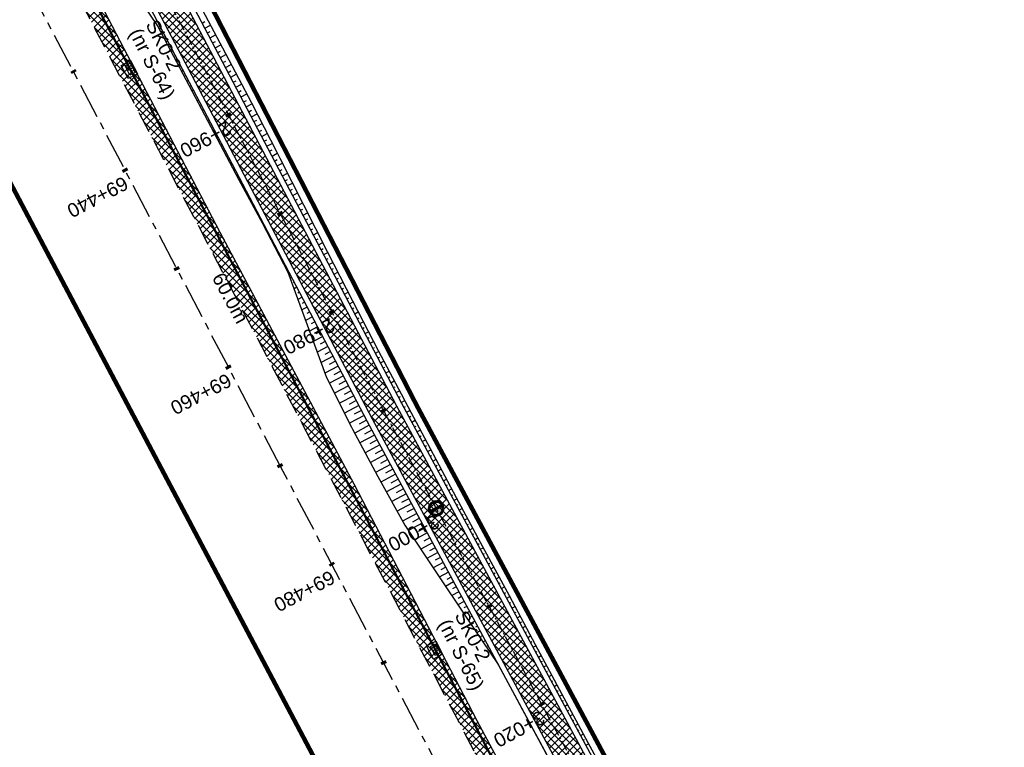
# Model space of a CAD drawing. Header units: metres. Extents: x 7529682 to 7533711, y 5721186 to 5727842.
# Tile 31 of 110: x 7531077 to 7531166, y 5725128 to 5725193. Entities that reach past the tile are written whole.
import ezdxf

# ---------------------------------------------------------------- set-up
doc = ezdxf.new("R2010")
doc.units = ezdxf.units.M
for name, pattern in [('817-dzialki-09-05-04$0$HIDDEN', [0.375, 0.25, -0.125]), ('CENTER', [50.8, 31.75, -6.35, 6.35, -6.35]), ('HIDDEN', [9.525, 6.35, -3.175])]:
    doc.linetypes.add(name, pattern=pattern)
for name, color, linetype in [('C-DROGI-SYTUACJA-ETYKIETY', 7, 'Continuous'), ('D-hatch-pobocza', 131, 'Continuous'), ('D-pobocza', 7, 'Continuous'), ('D-skarpa', 7, 'Continuous'), ('D-skarpa-kreskowanie', 7, 'Continuous')]:
    doc.layers.add(name, color=color, linetype=linetype)
doc.layers.add('D-hatch-ciag-pieszo-rowerowy', color=7, linetype='Continuous', lineweight=13, true_color=0xff9f80)
doc.layers.add('D-LR-etap-III', color=7, linetype='817-dzialki-09-05-04$0$HIDDEN', lineweight=50, true_color=0xff1aff)
for name, color, linetype, lineweight in [('D-krawędzie', 7, 'Continuous', 30), ('D-obrzeża', 7, 'Continuous', 30), ('D-oś', 10, 'CENTER', 30), ('Sieci-T-kanal technologiczny', 4, 'kt kanał technologiczny', 30)]:
    doc.layers.add(name, color=color, linetype=linetype, lineweight=lineweight)
for name, color, linetype, true_color in [('D-opis-KT-dlugosci', 7, 'Continuous', 0xff8000), ('D-opis-KT-studnie', 7, 'Continuous', 0xff8000), ('poprzeczki', 7, 'Continuous', 0x0000c7)]:
    doc.layers.add(name, color=color, linetype=linetype, true_color=true_color)
doc.styles.add('ARIAL', font='arial.ttf', dxfattribs={"height": 1})
doc.styles.get("Standard").update_dxf_attribs({"font": 'arial.ttf'})
doc.linetypes.add('kt kanał technologiczny', pattern='A,1,-0.8,["kt",Standard,S=0.5,R=0,X=-0.7,Y=-0.15],-0.3', length=2.1)
pattern_1 = [(45, (0, 0), (-0.33675960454, 0.33675960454), []), (135, (0, 0), (-0.33675960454, -0.33675960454), [])]

# ---------------------------------------------------------------- blocks, each defined once
blk = doc.blocks.new('AeccTickLine')
at = {"color": 0, "linetype": 'ByBlock', "lineweight": -2}
blk.add_line((0, 1), (0, -1), dxfattribs=at)
blk = doc.blocks.new('kilometraz')
at = {"linetype": 'ByBlock', "lineweight": -2}
blk.add_hatch(color=0, dxfattribs=at).paths.add_polyline_path([(0, -0.28125, 0.41421356), (0.28125, 0, 0.41421356), (0, 0.28125)])
at = {"color": 0, "linetype": 'ByBlock', "lineweight": -2}
blk.add_line((0, 0.28125), (0, -0.28125), dxfattribs=at)
blk.add_circle((0, 0), 0.28125, dxfattribs=at)
blk = doc.blocks.new('SKR2')
at = {"layer": 'Sieci-T-kanal technologiczny', "color": 2, "lineweight": 25}
for points in [[(0.028, -0.188), (0.958, -1.153), (0.282, -1.805), (-0.648, -0.84)], [(-0.038, -0.537), (0.607, -1.206), (0.233, -1.567), (-0.412, -0.898)]]:
    blk.add_lwpolyline(points, close=True, dxfattribs=at)
blk.add_lwpolyline([(-0.09, -1.232), (0.285, -0.872)], dxfattribs=at)

msp = doc.modelspace()

# ---------------------------------------------------------------- hatches: boundary and pattern name
at = {"layer": 'D-hatch-ciag-pieszo-rowerowy'}
h = msp.add_hatch(dxfattribs=at)
h.set_pattern_fill('ANSI37', color=256, scale=0.15, style=0)
h.set_pattern_definition(pattern_1)
h.paths.add_polyline_path([(7531088.49, 5725201.74), (7531081.737, 5725214.576), (7531080.59, 5725214.071), (7531087.383, 5725201.158), (7531110.122, 5725157.821), (7531118.165, 5725142.897), (7531119.253, 5725143.512), (7531111.229, 5725158.402)])
h.paths.add_polyline_path([(7531087.383, 5725201.158), (7531080.59, 5725214.071), (7531079.443, 5725213.566), (7531086.277, 5725200.577), (7531109.015, 5725157.24), (7531117.077, 5725142.282), (7531118.165, 5725142.897), (7531110.122, 5725157.821)])
h = msp.add_hatch(dxfattribs=at)
h.set_pattern_fill('ANSI37', color=256, scale=0.15, style=0)
h.set_pattern_definition(pattern_1)
h.paths.add_polyline_path([(7531118.165, 5725142.897), (7531117.077, 5725142.282), (7531130.341, 5725117.67, -0.009012), (7531135.299, 5725108.06), (7531145.036, 5725088.322, 0.075286), (7531150.171, 5725080.951), (7531151.457, 5725079.596), (7531152.272, 5725080.553), (7531151.217, 5725081.666, -0.075252), (7531146.083, 5725089.033), (7531136.397, 5725108.66, 0.008978), (7531131.457, 5725118.234)])
h.paths.add_polyline_path([(7531119.253, 5725143.512), (7531118.165, 5725142.897), (7531131.457, 5725118.234, -0.008978), (7531136.397, 5725108.66), (7531146.083, 5725089.033, 0.075252), (7531151.217, 5725081.666), (7531152.272, 5725080.553), (7531153.087, 5725081.511), (7531152.262, 5725082.381, -0.075217), (7531147.129, 5725089.744), (7531137.495, 5725109.262, 0.008945), (7531132.573, 5725118.799)])
at = {"layer": 'D-hatch-pobocza'}
h = msp.add_hatch(dxfattribs=at)
h.set_pattern_fill('ANSI37', color=256, scale=0.15, style=0)
h.set_pattern_definition(pattern_1)
h.paths.add_polyline_path([(7531057.01, 5725246.72), (7531044.19, 5725271.11), (7531030.97, 5725296.42), (7531019.37, 5725318.31), (7531007.54, 5725340.71), (7530994.47, 5725365.47), (7530982.58, 5725387.65), (7530971.81, 5725408.22), (7530959.96, 5725430.76), (7530944.54, 5725460.14), (7530935.92, 5725477.07), (7530923.1, 5725500.31), (7530908, 5725529.49), (7530889.658, 5725563.375), (7530889.586, 5725561.257), (7530918.172, 5725507.178), (7530950.163, 5725446.305), (7530993.419, 5725364.265), (7531022.766, 5725308.719), (7531053.81, 5725249.872), (7531081.166, 5725197.875), (7531103.902, 5725154.541), (7531128.123, 5725108.448), (7531149.321, 5725068.209), (7531151.44, 5725067.36), (7531152.004, 5725067.286), (7531141.2, 5725086.69), (7531129.87, 5725108.78), (7531118.46, 5725130.11), (7531107.39, 5725151.39), (7531095.36, 5725174.01), (7531083.61, 5725196.49), (7531071.56, 5725218.8)])

# ---------------------------------------------------------------- linework, layer by layer
at = {"layer": 'D-krawędzie', "linetype": 'HIDDEN', "ltscale": 0.3, "flags": 128}
msp.add_lwpolyline([(7530572.01, 5726166.06), (7530599.74, 5726113.52), (7530641.555, 5726032.008), (7530660.961, 5725995.07), (7530689.128, 5725941.54), (7530707.336, 5725907.032), (7530725.256, 5725873.093), (7530743.97, 5725837.654), (7530770.527, 5725787.119), (7530787.864, 5725754.267), (7530809.898, 5725712.542), (7530824.739, 5725684.389), (7530840.856, 5725653.693), (7530860.675, 5725616.154), (7530865.283, 5725607.394), (7530878.05, 5725583.08), (7530918.172, 5725507.178), (7530950.163, 5725446.305), (7530993.419, 5725364.265), (7531022.766, 5725308.719), (7531053.81, 5725249.872), (7531081.166, 5725197.875), (7531103.902, 5725154.541), (7531128.123, 5725108.448), (7531149.3, 5725068.25), (7531167.38, 5725033.767), (7531197.165, 5724976.988), (7531228.151, 5724918.034), (7531253.153, 5724870.491), (7531286.796, 5724806.654), (7531306.74, 5724768.665), (7531335.094, 5724714.652), (7531357.319, 5724672.439), (7531373.645, 5724641.454), (7531392.162, 5724605.999), (7531418.48, 5724555.853), (7531439.727, 5724515.582), (7531476.36, 5724446.19), (7531491.8, 5724416.76), (7531531.9, 5724339.933), (7531557.227, 5724291.659), (7531569.852, 5724267.577), (7531591.376, 5724226.548), (7531610.004, 5724191.103), (7531616.883, 5724177.999), (7531629.985, 5724153.025), (7531641.007, 5724132.022), (7531664.906, 5724087.617), (7531677.644, 5724064.786), (7531683.112, 5724054.988), (7531686.753, 5724048.18), (7531695.448, 5724031.697), (7531703.749, 5724015.917), (7531709.214, 5724005.514), (7531719.389, 5723986.147), (7531726.295, 5723973), (7531732.741, 5723960.736), (7531735.13, 5723956.19)], dxfattribs=at)
at = {"layer": 'D-LR-etap-III', "ltscale": 10, "flags": 128}
msp.add_lwpolyline([(7531750.474, 5723895.103, 0.4, 0.4, 0), (7531750.505, 5723895.13, 0.4, 0.4, 0), (7531682.71, 5724022.92, 0.4, 0.4, 0), (7531619.177, 5724147.204, 0.4, 0.4, 0), (7531592.309, 5724198.489, 0.4, 0.4, 0), (7531553.264, 5724272.919, 0.4, 0.4, 0), (7531504.02, 5724366.79, 0.4, 0.4, 0), (7531482.09, 5724407.62, 0.4, 0.4, 0), (7531412.35, 5724541.183, 0.4, 0.4, 0), (7531388.464, 5724586.93, 0.4, 0.4, 0), (7531345.12, 5724669.94, 0.4, 0.4, 0), (7531127.66, 5725081.67, 0.4, 0.4, 0), (7531059.253, 5725211.041, 0.4, 0.4, 0), (7531008.007, 5725307.954, 0.4, 0.4, 0), (7530964.182, 5725390.836, 0.4, 0.4, 0), (7530914.557, 5725484.684, 0.4, 0.4, 0), (7530865.243, 5725577.494, 0.4, 0.4, 0), (7530840.085, 5725624.059, 0.4, 0.4, 0), (7530802.56, 5725694.925, 0.4, 0.4, 0), (7530755.54, 5725787.51, 0.4, 0.4, 0), (7530708.718, 5725876.303, 0.4, 0.4, 0), (7530695.12, 5725902.09, 0.4, 0.4, 0), (7530642.914, 5726001.078, 0.4, 0.4, 0), (7530634.935, 5726016.147, 0.4, 0.4, 0), (7530610.82, 5726061.93, 0.4, 0.4, 0), (7530610.82, 5726061.93, 0.4, 0.4, 0), (7530607.21, 5726063.51, 0.4, 0.4, 0), (7530597.42, 5726080.68, 0.4, 0.4, 0), (7530591.16, 5726088.44, 0.4, 0.4, 0), (7530581.28, 5726107.21, 0.4, 0.4, 0), (7530571.29, 5726130.56, 0.4, 0.4, 0), (7530549.555, 5726171.527, 0.4, 0.4, 0), (7530531.014, 5726206.474, 0.4, 0.4, 0), (7530516.461, 5726236.017, 0.4, 0.4, 0), (7530500.799, 5726266.141, 0.4, 0.4, 0), (7530491.35, 5726283.94, 0.4, 0.4, 0), (7530482.4, 5726303.41, 0.4, 0.4, 0), (7530482.4, 5726303.41, 0.4, 0.4, 0), (7530450.41, 5726357.28, 0.4, 0.4, 0), (7530397.759, 5726458.5, 0.4, 0.4, 0), (7530334.708, 5726583.665, 0.4, 0.4, 0), (7530303.939, 5726645.168, 0.4, 0.4, 0), (7530300.51, 5726651.778, 0.4, 0.4, 0), (7530289.214, 5726671.967, 0.4, 0.4, 0), (7530281.54, 5726685.57, 0.4, 0.4, 0), (7530261.371, 5726724.163, 0.4, 0.4, 0), (7530254.03, 5726738.21, 0.4, 0.4, 0), (7530197.22, 5726845.06, 0.4, 0.4, 0), (7530194.71, 5726849.15, 0.4, 0.4, 0), (7530195.92, 5726850.75, 0.4, 0.4, 0), (7530170.547, 5726892.961, 0.4, 0.4, 0), (7530143.175, 5726945.066, 0.4, 0.4, 0), (7530105.06, 5727018.32, 0.4, 0.4, 0), (7530100.06, 5727027.16, 0.4, 0.4, 0), (7530062.319, 5727099.625, 0.4, 0.4, 0), (7530015.379, 5727189.42, 0.4, 0.4, 0), (7529983.208, 5727250.207, 0.4, 0.4, 0), (7529953.284, 5727306.747, 0.4, 0.4, 0), (7529900.671, 5727406.159, 0.4, 0.4, 0), (7529890.63, 5727425.131, 0.4, 0.4, 0), (7529875.155, 5727454.426, 0.4, 0.4, 0), (7529857.56, 5727487.787, 0.4, 0.4, 0), (7529835.194, 5727530.193, 0.4, 0.4, 0), (7529811.741, 5727574.662, 0.4, 0.4, 0), (7529792.102, 5727611.923, 0.4, 0.4, 0), (7529768.066, 5727657.47, 0.4, 0.4, 0), (7529755.211, 5727682.131, 0.4, 0.4, 0), (7529753.31, 5727681.13, 0.4, 0.4, 0), (7529739.21, 5727707.77, 0.4, 0.4, 0), (7529735.395, 5727711.252, 0.4, 0.4, 0), (7529725.42, 5727730.2, 0.4, 0.4, 0), (7529723.55, 5727729.88, 0.4, 0.4, 0), (7529695.567, 5727782.932, 0.4, 0.4, 0), (7529717.68, 5727794.024, 0.4, 0.4, 0), (7529736.275, 5727758.647, 0.4, 0.4, 0), (7529736.275, 5727758.647, 0.4, 0.4, 0), (7529744.511, 5727750.406, 0.4, 0.4, 0), (7529744.511, 5727750.406, 0.4, 0.4, 0), (7529750.283, 5727738.55, 0.4, 0.4, 0), (7529777.109, 5727687.569, 0.4, 0.4, 0), (7529796.515, 5727651.33, 0.4, 0.4, 0), (7529814.938, 5727616.793, 0.4, 0.4, 0), (7529839.007, 5727572.304, 0.4, 0.4, 0), (7529860.618, 5727532.509, 0.4, 0.4, 0), (7529882.349, 5727491.504, 0.4, 0.4, 0), (7529904.865, 5727449.096, 0.4, 0.4, 0), (7529920.747, 5727418.885, 0.4, 0.4, 0), (7529946.677, 5727368.547, 0.4, 0.4, 0), (7529972.025, 5727320.573, 0.4, 0.4, 0), (7529987.74, 5727290.153, 0.4, 0.4, 0), (7529996.497, 5727273.662, 0.4, 0.4, 0), (7530017.541, 5727234.203, 0.4, 0.4, 0), (7530033.054, 5727204.864, 0.4, 0.4, 0), (7530051.623, 5727170.223, 0.4, 0.4, 0), (7530069.277, 5727137.016, 0.4, 0.4, 0), (7530089.385, 5727097.534, 0.4, 0.4, 0), (7530109.713, 5727060.747, 0.4, 0.4, 0), (7530136.77, 5727011.64, 0.4, 0.4, 0), (7530162.447, 5726962.744, 0.4, 0.4, 0), (7530187.674, 5726916.992, 0.4, 0.4, 0), (7530207.821, 5726879.335, 0.4, 0.4, 0), (7530230.626, 5726834.519, 0.4, 0.4, 0), (7530262.288, 5726776.618, 0.4, 0.4, 0), (7530277.51, 5726760.213, 0.4, 0.4, 0), (7530286.037, 5726744.107, 0.4, 0.4, 0), (7530288.097, 5726735.884, 0.4, 0.4, 0), (7530290.394, 5726725.047, 0.4, 0.4, 0), (7530296.177, 5726713.583, 0.4, 0.4, 0), (7530302.726, 5726701.182, 0.4, 0.4, 0), (7530325.685, 5726657.466, 0.4, 0.4, 0), (7530343.244, 5726623.649, 0.4, 0.4, 0), (7530360.23, 5726591.747, 0.4, 0.4, 0), (7530383.209, 5726548.059, 0.4, 0.4, 0), (7530406.018, 5726503.606, 0.4, 0.4, 0), (7530427.465, 5726462.62, 0.4, 0.4, 0), (7530447.928, 5726424.388, 0.4, 0.4, 0), (7530471.127, 5726379.921, 0.4, 0.4, 0), (7530490.501, 5726343.033, 0.4, 0.4, 0), (7530509.499, 5726306.733, 0.4, 0.4, 0), (7530529.89, 5726267.244, 0.4, 0.4, 0), (7530543.852, 5726238.99, 0.4, 0.4, 0), (7530554.809, 5726218.944, 0.4, 0.4, 0), (7530559.027, 5726212.223, 0.4, 0.4, 0), (7530563.061, 5726206.41, 0.4, 0.4, 0), (7530566.934, 5726200.464, 0.4, 0.4, 0), (7530569.771, 5726194.902, 0.4, 0.4, 0), (7530571.473, 5726191.282, 0.4, 0.4, 0), (7530572.839, 5726188.025, 0.4, 0.4, 0), (7530575.295, 5726182.035, 0.4, 0.4, 0), (7530579.737, 5726173.306, 0.4, 0.4, 0), (7530583.3, 5726167.41, 0.4, 0.4, 0), (7530593.4, 5726163.33, 0.4, 0.4, 0), (7530598.618, 5726155.264, 0.4, 0.4, 0), (7530608.258, 5726140.497, 0.4, 0.4, 0), (7530603.27, 5726136.83, 0.4, 0.4, 0), (7530606.53, 5726131.84, 0.4, 0.4, 0), (7530604.239, 5726124.217, 0.4, 0.4, 0), (7530605.847, 5726121.63, 0.4, 0.4, 0), (7530608.972, 5726116.164, 0.4, 0.4, 0), (7530618.114, 5726097.791, 0.4, 0.4, 0), (7530651.213, 5726034.96, 0.4, 0.4, 0), (7530670.244, 5725998.611, 0.4, 0.4, 0), (7530698.075, 5725945.953, 0.4, 0.4, 0), (7530716.506, 5725911.305, 0.4, 0.4, 0), (7530735.223, 5725875.667, 0.4, 0.4, 0), (7530752.504, 5725842.155, 0.4, 0.4, 0), (7530778.311, 5725793.501, 0.4, 0.4, 0), (7530797.5, 5725756.382, 0.4, 0.4, 0), (7530812.519, 5725728.289, 0.4, 0.4, 0), (7530820.039, 5725713.16, 0.4, 0.4, 0), (7530822.422, 5725710.194, 0.4, 0.4, 0), (7530833.155, 5725688.801, 0.4, 0.4, 0), (7530849.629, 5725656.159, 0.4, 0.4, 0), (7530867.983, 5725621.964, 0.4, 0.4, 0), (7530872.63, 5725612.888, 0.4, 0.4, 0), (7530880.354, 5725597.595, 0.4, 0.4, 0), (7530883.839, 5725593.389, 0.4, 0.4, 0), (7530891.782, 5725587.763, 0.4, 0.4, 0), (7530895.039, 5725584.281, 0.4, 0.4, 0), (7530897.034, 5725580.941, 0.4, 0.4, 0), (7530900.952, 5725579.946, 0.4, 0.4, 0), (7530904.81, 5725571.977, 0.4, 0.4, 0), (7530903.682, 5725568.566, 0.4, 0.4, 0), (7530908.901, 5725558.845, 0.4, 0.4, 0), (7530910.252, 5725545.672, 0.4, 0.4, 0), (7530912.873, 5725538.646, 0.4, 0.4, 0), (7530945.278, 5725478.464, 0.4, 0.4, 0), (7530959.692, 5725450.246, 0.4, 0.4, 0), (7531002.827, 5725368.192, 0.4, 0.4, 0), (7531044.704, 5725290.314, 0.4, 0.4, 0), (7531064.099, 5725253.213, 0.4, 0.4, 0), (7531083.01, 5725216.678, 0.4, 0.4, 0), (7531113.013, 5725158.466, 0.4, 0.4, 0), (7531137.364, 5725113.071, 0.4, 0.4, 0), (7531150.831, 5725086.712, 0.4, 0.4, 0), (7531159.746, 5725076.641, 0.4, 0.4, 0), (7531166.31, 5725074.58, 0.4, 0.4, 0), (7531172.29, 5725062.58, 0.4, 0.4, 0), (7531170.59, 5725055.606, 0.4, 0.4, 0), (7531173.733, 5725044.081, 0.4, 0.4, 0), (7531215.342, 5724964.86, 0.4, 0.4, 0), (7531238.054, 5724921.685, 0.4, 0.4, 0), (7531262.39, 5724875.283, 0.4, 0.4, 0), (7531295.587, 5724811.266, 0.4, 0.4, 0), (7531348.488, 5724712.363, 0.4, 0.4, 0), (7531363.741, 5724682.684, 0.4, 0.4, 0), (7531366.987, 5724675.865, 0.4, 0.4, 0), (7531382.541, 5724646.111, 0.4, 0.4, 0), (7531401.299, 5724610.875, 0.4, 0.4, 0), (7531428.965, 5724558.862, 0.4, 0.4, 0), (7531449.111, 5724520.398, 0.4, 0.4, 0), (7531477.293, 5724465.831, 0.4, 0.4, 0), (7531500.996, 5724421.113, 0.4, 0.4, 0), (7531512.122, 5724400.549, 0.4, 0.4, 0), (7531513.782, 5724396.757, 0.4, 0.4, 0), (7531526.32, 5724379.39, 0.4, 0.4, 0), (7531566.784, 5724302.736, 0.4, 0.4, 0), (7531612.277, 5724225.61, 0.4, 0.4, 0), (7531620.493, 5724210.548, 0.4, 0.4, 0), (7531631.578, 5724196.258, 0.4, 0.4, 0), (7531653.484, 5724152.434, 0.4, 0.4, 0), (7531661.151, 5724128.494, 0.4, 0.4, 0), (7531673.881, 5724101.186, 0.4, 0.4, 0), (7531684.691, 5724081.184, 0.4, 0.4, 0), (7531699.212, 5724051.17, 0.4, 0.4, 0), (7531704.034, 5724040.584, 0.4, 0.4, 0), (7531704.034, 5724040.584, 0.4, 0.4, 0), (7531703.913, 5724037.17, 0.4, 0.4, 0), (7531736.42, 5723969.232, 0.4, 0.4, 0), (7531738.285, 5723967.699, 0.4, 0.4, 0), (7531742.181, 5723962.346, 0.4, 0.4, 0), (7531744.286, 5723958.616, 0.4, 0.4, 0), (7531755.393, 5723944.193, 0.4, 0.4, 0), (7531758.69, 5723936.76, 0.4, 0.4, 0), (7531780.08, 5723929.25, 0.4, 0.4, 0), (7531792.612, 5723906.338, 0.4, 0.4, 0), (7531792.612, 5723906.338, 0.4, 0.4, 0), (7531756.962, 5723883.055, 0.4, 0.4, 0), (7531750.46, 5723895.13, 0.4, 0.4, 0), (7531750.46, 5723895.13, 0, 0, 0)], format="xyseb", dxfattribs=at)
at = {"layer": 'D-obrzeża'}
for points in [[(7531164.322, 5725069.743), (7531163.358, 5725071.533), (7531162.183, 5725071.113, -0.373479), (7531159.739, 5725072.063), (7531157.82, 5725075.705, 0.068604), (7531155.434, 5725079.035), (7531152.262, 5725082.381, -0.075217), (7531147.129, 5725089.744), (7531137.495, 5725109.262, 0.008945), (7531132.573, 5725118.799), (7531111.229, 5725158.402), (7531088.49, 5725201.74), (7531075.086, 5725227.216, -0.004122), (7531072.82, 5725231.613), (7531063.477, 5725250.104, 0.004401), (7531061.055, 5725254.796), (7531036.314, 5725301.696, 0.004228), (7531033.909, 5725306.164), (7531023.945, 5725324.301, -0.004067)], [(7531021.744, 5725323.115), (7531031.707, 5725304.978, -0.004228), (7531034.112, 5725300.511), (7531058.833, 5725253.649, -0.004401), (7531061.256, 5725248.957), (7531070.597, 5725230.467, 0.004122), (7531072.864, 5725226.071), (7531086.277, 5725200.577), (7531109.015, 5725157.24), (7531130.341, 5725117.67, -0.009012), (7531135.299, 5725108.06), (7531145.036, 5725088.322, 0.075286), (7531150.171, 5725080.951), (7531153.382, 5725077.565, -0.068604), (7531155.769, 5725074.235), (7531156.913, 5725072.064), (7531159.315, 5725067.483)]]:
    msp.add_lwpolyline(points, format="xyb", dxfattribs=at)
at = {"layer": 'D-oś', "ltscale": 0.1}
msp.add_lwpolyline([(7531164.28, 5725032.142), (7531146.202, 5725066.622), (7531125.026, 5725106.818), (7531100.803, 5725152.914), (7531078.067, 5725196.247), (7531050.713, 5725248.241), (7531019.672, 5725307.084), (7530990.323, 5725362.632), (7530947.066, 5725444.675), (7530915.075, 5725505.546), (7530874.954, 5725581.449)], dxfattribs=at)
at = {"layer": 'D-oś', "ltscale": 0.03}
msp.add_lwpolyline([(7531022.845, 5725323.708), (7531032.808, 5725305.571, -0.004228), (7531035.213, 5725301.104), (7531059.944, 5725254.223, -0.004401), (7531062.366, 5725249.531), (7531071.709, 5725231.04, 0.004122), (7531073.975, 5725226.644), (7531073.975, 5725226.644), (7531087.383, 5725201.158), (7531110.122, 5725157.821), (7531131.457, 5725118.234, -0.008978), (7531136.397, 5725108.66), (7531146.083, 5725089.033, 0.075252), (7531151.217, 5725081.666), (7531154.313, 5725078.4, -0.068936), (7531156.869, 5725074.83), (7531166.993, 5725055.55, -0.068732)], format="xyb", dxfattribs=at)
at = {"layer": 'D-pobocza'}
msp.add_lwpolyline([(7531149.321, 5725068.209), (7531151.44, 5725067.36), (7531152.004, 5725067.286), (7531141.2, 5725086.69), (7531129.87, 5725108.78), (7531118.46, 5725130.11), (7531107.39, 5725151.39), (7531095.36, 5725174.01), (7531083.61, 5725196.49), (7531071.56, 5725218.8), (7531057.01, 5725246.72), (7531044.19, 5725271.11), (7531030.97, 5725296.42), (7531019.37, 5725318.31), (7531007.54, 5725340.71), (7530994.47, 5725365.47), (7530982.58, 5725387.65), (7530971.81, 5725408.22), (7530959.96, 5725430.76), (7530944.54, 5725460.14), (7530935.92, 5725477.07), (7530923.1, 5725500.31), (7530908, 5725529.49), (7530889.658, 5725563.375)], dxfattribs=at)
for points in [[(7531164.779, 5725069.951), (7531163.594, 5725072.149), (7531162.014, 5725071.583, -0.373479), (7531160.181, 5725072.296), (7531158.231, 5725075.999, 0.068604), (7531155.844, 5725079.329), (7531152.68, 5725082.666, -0.075201), (7531147.548, 5725090.028), (7531137.931, 5725109.508, 0.008929), (7531133.017, 5725119.028), (7531111.671, 5725158.634), (7531088.933, 5725201.972), (7531075.531, 5725227.446, -0.004122), (7531073.264, 5725231.842), (7531063.921, 5725250.334, 0.004401), (7531061.499, 5725255.026), (7531036.754, 5725301.933, 0.004228), (7531034.349, 5725306.401), (7531024.385, 5725324.538, -0.004067)], [(7531021.304, 5725322.878), (7531031.267, 5725304.741, -0.004228), (7531033.672, 5725300.274), (7531058.389, 5725253.42, -0.004401), (7531060.811, 5725248.728), (7531070.153, 5725230.238, 0.004122), (7531072.42, 5725225.841), (7531085.834, 5725200.344), (7531108.572, 5725157.008), (7531129.895, 5725117.444, -0.009025), (7531134.86, 5725107.82), (7531144.617, 5725088.038, 0.075299), (7531149.753, 5725080.666), (7531152.972, 5725077.271, -0.068604), (7531155.359, 5725073.941), (7531156.471, 5725071.831), (7531158.836, 5725067.319)]]:
    msp.add_lwpolyline(points, format="xyb", dxfattribs=at)
at = {"layer": 'D-skarpa', "linetype": 'Continuous'}
for points in [[(7531091.144, 5725198.913), (7531095.815, 5725190.071), (7531098.156, 5725185.653), (7531100.437, 5725181.203), (7531100.713, 5725180.665), (7531104.979, 5725172.294), (7531107.258, 5725167.843), (7531109.544, 5725163.396), (7531111.893, 5725158.982), (7531111.987, 5725158.8), (7531114.224, 5725154.585), (7531116.569, 5725150.169), (7531118.947, 5725145.77), (7531121.336, 5725141.378), (7531123.676, 5725136.959), (7531128.404, 5725128.147), (7531130.817, 5725123.768)], [(7531086.935, 5725196.704), (7531089.728, 5725192.524), (7531097.032, 5725178.733), (7531099.112, 5725174.862), (7531101.443, 5725170.438), (7531103.162, 5725165.694), (7531104.913, 5725160.966), (7531107.163, 5725156.5), (7531107.257, 5725156.318), (7531109.534, 5725152.057), (7531111.963, 5725147.686), (7531114.731, 5725143.498), (7531117.531, 5725139.327), (7531120.343, 5725135.163), (7531122.702, 5725130.754), (7531125.078, 5725126.355)]]:
    msp.add_lwpolyline(points, dxfattribs=at)
at = {"layer": 'D-skarpa-kreskowanie', "linetype": 'Continuous'}
for p, q in [((7531089.7, 5725192.977, 107.943), (7531089.496, 5725192.87, 107.79)), ((7531089.932, 5725192.534, 107.943), (7531089.85, 5725192.491, 107.882)), ((7531093.736, 5725192.817, 108.073), (7531093.982, 5725192.946, 107.888)), ((7531093.969, 5725192.374, 108.073), (7531094.462, 5725192.633, 107.702)), ((7531090.164, 5725192.092, 107.943), (7531090.002, 5725192.006, 107.821)), ((7531090.396, 5725191.649, 107.943), (7531090.316, 5725191.607, 107.883)), ((7531094.201, 5725191.931, 108.073), (7531094.448, 5725192.061, 107.887)), ((7531094.433, 5725191.488, 108.073), (7531094.929, 5725191.749, 107.7)), ((7531090.629, 5725191.206, 107.943), (7531090.47, 5725191.123, 107.824)), ((7531090.861, 5725190.763, 107.943), (7531090.783, 5725190.722, 107.884)), ((7531094.665, 5725191.046, 108.073), (7531094.914, 5725191.176, 107.886)), ((7531094.898, 5725190.603, 108.073), (7531095.396, 5725190.865, 107.698)), ((7531091.093, 5725190.321, 107.943), (7531090.938, 5725190.239, 107.826)), ((7531091.326, 5725189.878, 107.943), (7531091.249, 5725189.837, 107.885)), ((7531095.13, 5725190.16, 108.073), (7531095.38, 5725190.291, 107.885)), ((7531095.362, 5725189.717, 108.073), (7531095.864, 5725189.98, 107.696)), ((7531091.558, 5725189.435, 107.943), (7531091.406, 5725189.355, 107.829)), ((7531091.79, 5725188.992, 107.943), (7531091.715, 5725188.953, 107.886)), ((7531095.595, 5725189.275, 108.073), (7531095.846, 5725189.407, 107.884)), ((7531095.827, 5725188.832, 108.073), (7531096.332, 5725189.097, 107.693)), ((7531092.023, 5725188.55, 107.943), (7531091.874, 5725188.472, 107.831)), ((7531092.255, 5725188.107, 107.943), (7531092.182, 5725188.068, 107.888)), ((7531096.059, 5725188.389, 108.073), (7531096.313, 5725188.522, 107.882)), ((7531096.292, 5725187.946, 108.073), (7531096.8, 5725188.213, 107.69)), ((7531092.487, 5725187.664, 107.943), (7531092.342, 5725187.588, 107.834)), ((7531092.72, 5725187.221, 107.943), (7531092.648, 5725187.184, 107.889)), ((7531096.524, 5725187.504, 108.073), (7531096.779, 5725187.637, 107.881)), ((7531096.756, 5725187.061, 108.073), (7531097.268, 5725187.329, 107.687)), ((7531092.952, 5725186.778, 107.943), (7531092.81, 5725186.704, 107.836)), ((7531093.184, 5725186.336, 107.943), (7531093.114, 5725186.299, 107.89)), ((7531096.989, 5725186.618, 108.073), (7531097.245, 5725186.753, 107.879)), ((7531097.221, 5725186.175, 108.073), (7531097.736, 5725186.446, 107.685)), ((7531093.416, 5725185.893, 107.943), (7531093.278, 5725185.82, 107.839)), ((7531093.649, 5725185.45, 107.943), (7531093.581, 5725185.414, 107.891)), ((7531097.453, 5725185.733, 108.073), (7531097.712, 5725185.868, 107.878)), ((7531097.685, 5725185.29, 108.073), (7531098.203, 5725185.561, 107.683)), ((7531093.881, 5725185.007, 107.943), (7531093.746, 5725184.937, 107.841)), ((7531094.113, 5725184.565, 107.943), (7531094.047, 5725184.53, 107.893)), ((7531097.918, 5725184.847, 108.072), (7531098.174, 5725184.982, 107.879)), ((7531098.15, 5725184.404, 108.072), (7531098.659, 5725184.671, 107.689)), ((7531094.346, 5725184.122, 107.943), (7531094.214, 5725184.053, 107.844)), ((7531094.578, 5725183.679, 107.943), (7531094.513, 5725183.645, 107.894)), ((7531098.382, 5725183.962, 108.072), (7531098.635, 5725184.094, 107.882)), ((7531098.615, 5725183.519, 108.072), (7531099.115, 5725183.781, 107.696)), ((7531094.81, 5725183.236, 107.942), (7531094.682, 5725183.169, 107.846)), ((7531095.043, 5725182.794, 107.942), (7531094.98, 5725182.761, 107.895)), ((7531098.847, 5725183.076, 108.072), (7531099.095, 5725183.206, 107.886)), ((7531099.079, 5725182.633, 108.072), (7531099.571, 5725182.891, 107.702)), ((7531095.275, 5725182.351, 107.942), (7531095.151, 5725182.286, 107.849)), ((7531095.507, 5725181.908, 107.942), (7531095.446, 5725181.876, 107.896)), ((7531099.312, 5725182.191, 108.072), (7531099.555, 5725182.319, 107.889)), ((7531099.544, 5725181.748, 108.072), (7531100.027, 5725182.002, 107.708)), ((7531095.74, 5725181.465, 107.942), (7531095.619, 5725181.402, 107.851)), ((7531095.972, 5725181.023, 107.942), (7531095.912, 5725180.991, 107.897)), ((7531099.776, 5725181.305, 108.072), (7531100.016, 5725181.431, 107.892)), ((7531100.009, 5725180.862, 108.072), (7531100.484, 5725181.112, 107.714)), ((7531096.204, 5725180.58, 107.942), (7531096.087, 5725180.518, 107.854)), ((7531096.436, 5725180.137, 107.942), (7531096.379, 5725180.107, 107.899)), ((7531100.241, 5725180.42, 108.072), (7531100.477, 5725180.543, 107.895)), ((7531100.473, 5725179.977, 108.071), (7531100.94, 5725180.221, 107.72)), ((7531096.669, 5725179.694, 107.942), (7531096.555, 5725179.635, 107.856)), ((7531096.901, 5725179.252, 107.942), (7531096.845, 5725179.222, 107.9)), ((7531100.705, 5725179.534, 108.07), (7531100.936, 5725179.655, 107.896)), ((7531100.938, 5725179.091, 108.068), (7531101.394, 5725179.33, 107.725)), ((7531097.133, 5725178.809, 107.942), (7531097.023, 5725178.751, 107.859)), ((7531097.366, 5725178.366, 107.941), (7531097.313, 5725178.338, 107.901)), ((7531101.17, 5725178.649, 108.067), (7531101.395, 5725178.767, 107.897)), ((7531101.402, 5725178.206, 108.066), (7531101.848, 5725178.439, 107.73)), ((7531097.598, 5725177.923, 107.94), (7531097.496, 5725177.87, 107.863)), ((7531097.83, 5725177.481, 107.938), (7531097.781, 5725177.455, 107.902)), ((7531101.635, 5725177.763, 108.064), (7531101.855, 5725177.878, 107.899)), ((7531101.867, 5725177.32, 108.063), (7531102.302, 5725177.548, 107.736)), ((7531098.063, 5725177.038, 107.937), (7531097.969, 5725176.989, 107.867)), ((7531098.295, 5725176.595, 107.936), (7531098.25, 5725176.572, 107.902)), ((7531102.099, 5725176.877, 108.062), (7531102.314, 5725176.99, 107.9)), ((7531102.332, 5725176.435, 108.061), (7531102.756, 5725176.657, 107.741)), ((7531098.527, 5725176.152, 107.935), (7531098.443, 5725176.108, 107.871)), ((7531098.76, 5725175.71, 107.933), (7531098.719, 5725175.689, 107.903)), ((7531102.564, 5725175.992, 108.059), (7531102.773, 5725176.102, 107.902)), ((7531102.796, 5725175.549, 108.058), (7531103.21, 5725175.766, 107.747)), ((7531098.992, 5725175.267, 107.932), (7531098.916, 5725175.227, 107.875)), ((7531099.224, 5725174.824, 107.931), (7531099.188, 5725174.805, 107.904)), ((7531103.029, 5725175.106, 108.057), (7531103.233, 5725175.214, 107.903)), ((7531103.261, 5725174.664, 108.056), (7531103.664, 5725174.875, 107.752)), ((7531099.456, 5725174.381, 107.929), (7531099.385, 5725174.344, 107.876)), ((7531099.689, 5725173.939, 107.928), (7531099.654, 5725173.92, 107.902)), ((7531103.493, 5725174.221, 108.054), (7531103.692, 5725174.325, 107.905)), ((7531103.725, 5725173.778, 108.053), (7531104.118, 5725173.984, 107.757)), ((7531099.921, 5725173.496, 107.927), (7531099.851, 5725173.459, 107.874)), ((7531100.153, 5725173.053, 107.926), (7531100.119, 5725173.035, 107.9)), ((7531103.958, 5725173.335, 108.052), (7531104.151, 5725173.437, 107.906)), ((7531104.19, 5725172.893, 108.05), (7531104.572, 5725173.093, 107.763)), ((7531100.386, 5725172.61, 107.924), (7531100.317, 5725172.574, 107.873)), ((7531100.618, 5725172.168, 107.923), (7531100.584, 5725172.15, 107.898)), ((7531104.422, 5725172.45, 108.049), (7531104.611, 5725172.549, 107.907)), ((7531104.655, 5725172.007, 108.048), (7531105.026, 5725172.202, 107.768)), ((7531100.85, 5725171.725, 107.922), (7531100.784, 5725171.69, 107.872)), ((7531101.083, 5725171.282, 107.921), (7531101.05, 5725171.265, 107.896)), ((7531104.887, 5725171.564, 108.047), (7531105.071, 5725171.661, 107.908)), ((7531105.119, 5725171.122, 108.045), (7531105.482, 5725171.312, 107.772)), ((7531101.315, 5725170.839, 107.919), (7531101.25, 5725170.805, 107.87)), ((7531101.547, 5725170.396, 107.918), (7531101.51, 5725170.377, 107.89)), ((7531105.352, 5725170.679, 108.044), (7531105.531, 5725170.773, 107.909)), ((7531105.584, 5725170.236, 108.043), (7531105.938, 5725170.422, 107.776)), ((7531101.78, 5725169.954, 107.917), (7531101.644, 5725169.883, 107.815)), ((7531102.012, 5725169.511, 107.915), (7531101.914, 5725169.46, 107.842)), ((7531105.816, 5725169.793, 108.042), (7531105.991, 5725169.885, 107.91)), ((7531106.049, 5725169.351, 108.04), (7531106.393, 5725169.532, 107.781)), ((7531102.244, 5725169.068, 107.914), (7531101.988, 5725168.934, 107.721)), ((7531102.476, 5725168.625, 107.913), (7531102.318, 5725168.542, 107.794)), ((7531106.281, 5725168.908, 108.039), (7531106.451, 5725168.997, 107.911)), ((7531106.513, 5725168.465, 108.038), (7531106.849, 5725168.641, 107.785)), ((7531102.709, 5725168.183, 107.912), (7531102.332, 5725167.985, 107.628)), ((7531102.941, 5725167.74, 107.91), (7531102.722, 5725167.625, 107.746)), ((7531106.745, 5725168.022, 108.036), (7531106.911, 5725168.109, 107.912)), ((7531106.978, 5725167.58, 108.035), (7531107.305, 5725167.751, 107.789)), ((7531103.173, 5725167.297, 107.909), (7531102.676, 5725167.036, 107.534)), ((7531103.406, 5725166.854, 107.908), (7531103.127, 5725166.708, 107.698)), ((7531107.21, 5725167.137, 108.034), (7531107.372, 5725167.222, 107.912)), ((7531107.442, 5725166.694, 108.033), (7531107.762, 5725166.862, 107.792)), ((7531103.638, 5725166.412, 107.906), (7531103.02, 5725166.087, 107.441)), ((7531103.87, 5725165.969, 107.905), (7531103.531, 5725165.791, 107.65)), ((7531107.675, 5725166.251, 108.031), (7531107.833, 5725166.334, 107.912)), ((7531107.907, 5725165.809, 108.03), (7531108.219, 5725165.972, 107.795)), ((7531104.103, 5725165.526, 107.904), (7531103.367, 5725165.14, 107.35)), ((7531104.335, 5725165.083, 107.903), (7531103.939, 5725164.875, 107.604)), ((7531108.139, 5725165.366, 108.029), (7531108.294, 5725165.447, 107.913)), ((7531108.372, 5725164.923, 108.028), (7531108.676, 5725165.083, 107.798)), ((7531104.567, 5725164.641, 107.901), (7531103.717, 5725164.195, 107.262)), ((7531104.8, 5725164.198, 107.9), (7531104.346, 5725163.96, 107.559)), ((7531108.604, 5725164.48, 108.026), (7531108.754, 5725164.559, 107.913)), ((7531108.836, 5725164.038, 108.025), (7531109.134, 5725164.194, 107.801)), ((7531105.032, 5725163.755, 107.899), (7531104.068, 5725163.249, 107.173)), ((7531105.264, 5725163.312, 107.898), (7531104.754, 5725163.044, 107.513)), ((7531109.069, 5725163.595, 108.024), (7531109.215, 5725163.672, 107.913)), ((7531109.301, 5725163.152, 108.022), (7531109.592, 5725163.305, 107.803)), ((7531105.496, 5725162.87, 107.896), (7531104.418, 5725162.304, 107.084)), ((7531105.729, 5725162.427, 107.895), (7531105.161, 5725162.129, 107.468)), ((7531109.533, 5725162.709, 108.021), (7531109.68, 5725162.786, 107.911)), ((7531109.765, 5725162.267, 108.02), (7531110.062, 5725162.422, 107.797)), ((7531105.961, 5725161.984, 107.894), (7531104.768, 5725161.358, 106.996)), ((7531106.193, 5725161.541, 107.892), (7531105.573, 5725161.216, 107.425)), ((7531109.998, 5725161.824, 108.019), (7531110.147, 5725161.902, 107.906)), ((7531110.23, 5725161.381, 108.017), (7531110.532, 5725161.539, 107.79)), ((7531106.426, 5725161.099, 107.891), (7531105.177, 5725160.443, 106.951)), ((7531106.658, 5725160.656, 107.89), (7531106.03, 5725160.326, 107.417)), ((7531110.462, 5725160.938, 108.016), (7531110.614, 5725161.018, 107.902)), ((7531110.695, 5725160.496, 108.015), (7531111.001, 5725160.656, 107.784)), ((7531106.89, 5725160.213, 107.889), (7531105.627, 5725159.55, 106.937)), ((7531107.123, 5725159.77, 107.887), (7531106.487, 5725159.437, 107.409)), ((7531110.927, 5725160.053, 108.014), (7531111.082, 5725160.134, 107.897)), ((7531111.159, 5725159.61, 108.012), (7531111.471, 5725159.774, 107.777)), ((7531107.355, 5725159.328, 107.886), (7531106.077, 5725158.657, 106.924)), ((7531107.587, 5725158.885, 107.885), (7531106.945, 5725158.548, 107.401)), ((7531111.392, 5725159.167, 108.011), (7531111.549, 5725159.25, 107.893)), ((7531111.624, 5725158.724, 108.01), (7531111.94, 5725158.89, 107.772)), ((7531107.82, 5725158.442, 107.884), (7531106.527, 5725157.764, 106.91)), ((7531108.052, 5725157.999, 107.882), (7531107.402, 5725157.658, 107.393)), ((7531111.86, 5725158.284, 108.008), (7531112.016, 5725158.368, 107.891)), ((7531112.097, 5725157.844, 108.007), (7531112.406, 5725158.01, 107.773)), ((7531108.284, 5725157.557, 107.881), (7531106.977, 5725156.871, 106.897)), ((7531108.516, 5725157.114, 107.88), (7531107.86, 5725156.769, 107.385)), ((7531112.335, 5725157.404, 108.006), (7531112.487, 5725157.486, 107.89)), ((7531112.572, 5725156.963, 108.005), (7531112.875, 5725157.127, 107.775)), ((7531108.753, 5725156.673, 107.878), (7531107.444, 5725155.968, 106.888)), ((7531108.99, 5725156.233, 107.877), (7531108.335, 5725155.88, 107.381)), ((7531112.809, 5725156.523, 108.003), (7531112.959, 5725156.604, 107.89)), ((7531113.046, 5725156.083, 108.002), (7531113.344, 5725156.243, 107.777)), ((7531109.227, 5725155.793, 107.876), (7531107.916, 5725155.086, 106.883)), ((7531109.464, 5725155.353, 107.875), (7531108.808, 5725154.999, 107.377)), ((7531113.283, 5725155.643, 108.001), (7531113.431, 5725155.722, 107.889)), ((7531113.521, 5725155.203, 107.999), (7531113.813, 5725155.36, 107.778)), ((7531109.701, 5725154.912, 107.873), (7531108.387, 5725154.204, 106.878)), ((7531109.939, 5725154.472, 107.872), (7531109.281, 5725154.118, 107.374)), ((7531113.758, 5725154.763, 107.998), (7531113.903, 5725154.841, 107.889)), ((7531113.995, 5725154.323, 107.997), (7531114.282, 5725154.477, 107.78)), ((7531110.176, 5725154.032, 107.871), (7531108.858, 5725153.322, 106.873)), ((7531110.413, 5725153.592, 107.87), (7531109.753, 5725153.236, 107.37)), ((7531114.232, 5725153.882, 107.996), (7531114.374, 5725153.959, 107.888)), ((7531114.47, 5725153.442, 107.994), (7531114.751, 5725153.594, 107.781)), ((7531110.65, 5725153.152, 107.868), (7531109.329, 5725152.44, 106.868)), ((7531110.887, 5725152.712, 107.867), (7531110.227, 5725152.356, 107.367)), ((7531114.707, 5725153.002, 107.993), (7531114.846, 5725153.077, 107.888)), ((7531114.944, 5725152.562, 107.992), (7531115.22, 5725152.711, 107.783)), ((7531111.125, 5725152.272, 107.866), (7531109.809, 5725151.562, 106.869)), ((7531111.362, 5725151.831, 107.865), (7531110.707, 5725151.478, 107.368)), ((7531115.181, 5725152.122, 107.991), (7531115.318, 5725152.195, 107.887)), ((7531115.418, 5725151.682, 107.989), (7531115.689, 5725151.827, 107.785)), ((7531111.599, 5725151.391, 107.863), (7531110.295, 5725150.688, 106.875)), ((7531111.836, 5725150.951, 107.862), (7531111.187, 5725150.601, 107.37)), ((7531115.656, 5725151.242, 107.988), (7531115.789, 5725151.314, 107.887)), ((7531115.893, 5725150.801, 107.987), (7531116.158, 5725150.944, 107.786)), ((7531112.073, 5725150.511, 107.861), (7531110.78, 5725149.814, 106.881)), ((7531112.311, 5725150.071, 107.859), (7531111.667, 5725149.724, 107.372)), ((7531116.13, 5725150.361, 107.985), (7531116.261, 5725150.432, 107.886)), ((7531116.367, 5725149.921, 107.985), (7531116.627, 5725150.061, 107.788)), ((7531112.548, 5725149.631, 107.858), (7531111.266, 5725148.94, 106.887)), ((7531112.785, 5725149.191, 107.857), (7531112.147, 5725148.847, 107.374)), ((7531116.605, 5725149.481, 107.985), (7531116.735, 5725149.551, 107.887)), ((7531116.842, 5725149.041, 107.986), (7531117.103, 5725149.182, 107.788)), ((7531113.022, 5725148.75, 107.856), (7531111.752, 5725148.066, 106.893)), ((7531113.26, 5725148.31, 107.855), (7531112.629, 5725147.971, 107.377)), ((7531117.079, 5725148.601, 107.987), (7531117.21, 5725148.671, 107.888)), ((7531117.316, 5725148.161, 107.988), (7531117.578, 5725148.302, 107.789)), ((7531113.497, 5725147.87, 107.855), (7531112.276, 5725147.212, 106.931)), ((7531113.734, 5725147.43, 107.856), (7531113.143, 5725147.112, 107.409)), ((7531117.553, 5725147.72, 107.988), (7531117.685, 5725147.791, 107.889)), ((7531117.791, 5725147.28, 107.989), (7531118.054, 5725147.422, 107.79)), ((7531113.971, 5725146.99, 107.857), (7531112.83, 5725146.375, 106.992)), ((7531114.208, 5725146.55, 107.858), (7531113.658, 5725146.253, 107.44)), ((7531118.028, 5725146.84, 107.99), (7531118.16, 5725146.911, 107.89)), ((7531118.265, 5725146.4, 107.991), (7531118.53, 5725146.542, 107.79)), ((7531114.446, 5725146.109, 107.858), (7531113.383, 5725145.537, 107.054)), ((7531114.683, 5725145.669, 107.859), (7531114.172, 5725145.394, 107.472)), ((7531118.502, 5725145.96, 107.991), (7531118.635, 5725146.031, 107.891)), ((7531118.74, 5725145.52, 107.992), (7531119.005, 5725145.663, 107.791)), ((7531114.92, 5725145.229, 107.86), (7531113.937, 5725144.699, 107.115)), ((7531115.157, 5725144.789, 107.861), (7531114.686, 5725144.535, 107.503)), ((7531118.977, 5725145.079, 107.993), (7531119.11, 5725145.152, 107.892)), ((7531119.214, 5725144.639, 107.994), (7531119.483, 5725144.784, 107.79)), ((7531115.395, 5725144.349, 107.861), (7531114.491, 5725143.862, 107.177)), ((7531115.632, 5725143.909, 107.862), (7531115.2, 5725143.676, 107.535)), ((7531119.451, 5725144.199, 107.994), (7531119.587, 5725144.272, 107.892)), ((7531119.688, 5725143.759, 107.995), (7531119.961, 5725143.906, 107.789)), ((7531115.869, 5725143.469, 107.863), (7531115.048, 5725143.026, 107.241)), ((7531116.106, 5725143.028, 107.864), (7531115.717, 5725142.819, 107.569)), ((7531119.926, 5725143.319, 107.996), (7531120.063, 5725143.393, 107.892)), ((7531120.163, 5725142.879, 107.997), (7531120.439, 5725143.028, 107.787)), ((7531116.343, 5725142.588, 107.864), (7531115.608, 5725142.192, 107.307)), ((7531116.581, 5725142.148, 107.865), (7531116.234, 5725141.962, 107.603)), ((7531120.4, 5725142.439, 107.997), (7531120.539, 5725142.513, 107.892)), ((7531120.637, 5725141.998, 107.998), (7531120.917, 5725142.149, 107.786)), ((7531116.818, 5725141.708, 107.866), (7531116.168, 5725141.358, 107.374)), ((7531117.055, 5725141.268, 107.866), (7531116.751, 5725141.104, 107.637)), ((7531120.874, 5725141.558, 107.999), (7531121.015, 5725141.634, 107.892)), ((7531121.112, 5725141.118, 108), (7531121.393, 5725141.27, 107.786)), ((7531117.292, 5725140.828, 107.867), (7531116.728, 5725140.524, 107.44)), ((7531117.529, 5725140.388, 107.868), (7531117.269, 5725140.247, 107.67)), ((7531121.349, 5725140.678, 108), (7531121.488, 5725140.753, 107.895)), ((7531121.586, 5725140.238, 108.001), (7531121.861, 5725140.386, 107.793)), ((7531117.767, 5725139.947, 107.869), (7531117.288, 5725139.689, 107.506)), ((7531118.004, 5725139.507, 107.869), (7531117.786, 5725139.39, 107.704)), ((7531121.823, 5725139.798, 108.002), (7531121.959, 5725139.871, 107.899)), ((7531122.061, 5725139.358, 108.002), (7531122.329, 5725139.502, 107.799)), ((7531118.241, 5725139.067, 107.87), (7531117.849, 5725138.856, 107.574)), ((7531118.478, 5725138.627, 107.871), (7531118.304, 5725138.533, 107.739)), ((7531122.298, 5725138.917, 108.003), (7531122.43, 5725138.989, 107.903)), ((7531122.535, 5725138.477, 108.004), (7531122.797, 5725138.619, 107.806)), ((7531118.716, 5725138.187, 107.872), (7531118.412, 5725138.023, 107.642)), ((7531118.953, 5725137.747, 107.872), (7531118.823, 5725137.677, 107.774)), ((7531122.772, 5725138.037, 108.005), (7531122.902, 5725138.107, 107.907)), ((7531123.009, 5725137.597, 108.005), (7531123.265, 5725137.735, 107.812)), ((7531119.19, 5725137.307, 107.873), (7531118.974, 5725137.19, 107.711)), ((7531119.427, 5725136.866, 107.874), (7531119.341, 5725136.82, 107.81)), ((7531123.247, 5725137.157, 108.006), (7531123.373, 5725137.225, 107.911)), ((7531123.484, 5725136.717, 108.007), (7531123.733, 5725136.851, 107.818)), ((7531119.664, 5725136.426, 107.875), (7531119.537, 5725136.357, 107.779)), ((7531119.902, 5725135.986, 107.875), (7531119.86, 5725135.964, 107.845)), ((7531123.721, 5725136.277, 108.008), (7531123.845, 5725136.344, 107.914)), ((7531123.958, 5725135.836, 108.008), (7531124.206, 5725135.97, 107.821)), ((7531120.139, 5725135.546, 107.876), (7531120.099, 5725135.525, 107.848)), ((7531120.374, 5725135.105, 107.878), (7531120.375, 5725135.105, 107.878)), ((7531124.195, 5725135.396, 108.009), (7531124.319, 5725135.463, 107.916)), ((7531124.433, 5725134.956, 108.01), (7531124.679, 5725135.089, 107.823)), ((7531120.61, 5725134.664, 107.88), (7531120.613, 5725134.666, 107.878)), ((7531120.846, 5725134.223, 107.882), (7531120.848, 5725134.224, 107.88)), ((7531124.67, 5725134.516, 108.011), (7531124.793, 5725134.582, 107.918)), ((7531124.907, 5725134.076, 108.011), (7531125.152, 5725134.208, 107.826)), ((7531121.082, 5725133.782, 107.883), (7531121.088, 5725133.785, 107.879)), ((7531121.318, 5725133.341, 107.885), (7531121.321, 5725133.343, 107.883)), ((7531125.144, 5725133.636, 108.012), (7531125.266, 5725133.701, 107.92)), ((7531125.382, 5725133.196, 108.013), (7531125.625, 5725133.327, 107.829)), ((7531121.554, 5725132.901, 107.887), (7531121.562, 5725132.905, 107.881)), ((7531121.79, 5725132.46, 107.889), (7531121.794, 5725132.462, 107.885)), ((7531125.619, 5725132.755, 108.014), (7531125.74, 5725132.821, 107.922)), ((7531125.856, 5725132.315, 108.014), (7531126.097, 5725132.445, 107.832)), ((7531122.025, 5725132.019, 107.891), (7531122.037, 5725132.025, 107.882)), ((7531122.261, 5725131.578, 107.892), (7531122.268, 5725131.581, 107.888)), ((7531126.093, 5725131.875, 108.015), (7531126.214, 5725131.94, 107.924)), ((7531126.33, 5725131.435, 108.016), (7531126.57, 5725131.564, 107.834)), ((7531122.497, 5725131.137, 107.894), (7531122.511, 5725131.145, 107.884)), ((7531122.733, 5725130.696, 107.895), (7531122.741, 5725130.7, 107.89)), ((7531126.568, 5725130.995, 108.017), (7531126.687, 5725131.059, 107.926)), ((7531126.805, 5725130.555, 108.017), (7531127.043, 5725130.683, 107.837)), ((7531122.971, 5725130.256, 107.894), (7531122.985, 5725130.264, 107.885)), ((7531123.208, 5725129.816, 107.893), (7531123.216, 5725129.82, 107.889)), ((7531127.042, 5725130.115, 108.018), (7531127.161, 5725130.178, 107.928)), ((7531127.279, 5725129.674, 108.019), (7531127.516, 5725129.802, 107.84)), ((7531123.446, 5725129.376, 107.892), (7531123.46, 5725129.384, 107.887)), ((7531123.684, 5725128.936, 107.89), (7531123.69, 5725128.94, 107.889)), ((7531127.517, 5725129.234, 108.02), (7531127.634, 5725129.298, 107.93)), ((7531127.754, 5725128.794, 108.02), (7531127.989, 5725128.921, 107.842)), ((7531123.921, 5725128.497, 107.889), (7531123.934, 5725128.504, 107.888)), ((7531124.172, 5725128.064, 107.889), (7531124.165, 5725128.06, 107.888)), ((7531127.991, 5725128.354, 108.021), (7531128.108, 5725128.417, 107.932)), ((7531128.228, 5725127.914, 108.022), (7531128.463, 5725128.04, 107.844))]:
    msp.add_line(p, q, dxfattribs=at)
at = {"layer": 'Sieci-T-kanal technologiczny', "ltscale": 2}
msp.add_lwpolyline([(7531169.66, 5725032.077, 0.2, 0.2, 0), (7531142.107, 5725084.26, 0.2, 0.2, 0), (7531114.694, 5725136.505, 0.2, 0.2, 0), (7531087.251, 5725188.68, 0.2, 0.2, 0), (7531059.621, 5725240.865, 0.2, 0.2, 0), (7531032.248, 5725293.131, 0.2, 0.2, 0), (7531004.679, 5725345.294, 0.2, 0.2, 0), (7530977.028, 5725397.414, 0.2, 0.2, 0), (7530949.633, 5725449.668, 0.2, 0.2, 0), (7530921.914, 5725501.753, 0.2, 0.2, 0), (7530894.347, 5725553.917, 0.2, 0.2, 0), (7530892.596, 5725561.551, 0.2, 0.2, 0), (7530883.752, 5725574.779, 0.2, 0.2, 0), (7530867.104, 5725606.236, 0.2, 0.2, 0)], format="xyseb", dxfattribs=at)

# ---------------------------------------------------------------- block references
at = {"layer": 'C-DROGI-SYTUACJA-ETYKIETY', "color": 7, "linetype": 'Continuous', "lineweight": 60, "xscale": 0.25, "yscale": 0.25, "zscale": 0.25}
for p, rotation in [((7531082.154, 5725188.459), 297.6853251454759), ((7531086.8, 5725179.604), 297.6853251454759), ((7531091.446, 5725170.748), 297.6853251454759), ((7531096.092, 5725161.893), 297.6853251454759), ((7531100.738, 5725153.038), 297.6853251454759), ((7531105.39, 5725144.186), 297.721226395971), ((7531110.041, 5725135.334), 297.721226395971)]:
    msp.add_blockref('AeccTickLine', p, dxfattribs=dict(at, rotation=rotation))
at = {"layer": 'poprzeczki', "color": 7, "linetype": 'Continuous', "lineweight": 60}
for p, xscale, yscale, zscale, rotation in [((7531096.088, 5725184.568), 0.2499999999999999, 0.2499999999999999, 0.2499999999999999, 297.6853251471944), ((7531100.734, 5725175.713), 0.2499999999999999, 0.2499999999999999, 0.2499999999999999, 297.6853251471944), ((7531105.38, 5725166.858), 0.2499999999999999, 0.2499999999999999, 0.2499999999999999, 297.6853251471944), ((7531110.026, 5725158.002), 0.2499999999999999, 0.2499999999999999, 0.2499999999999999, 297.6853251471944), ((7531119.513, 5725140.396), 0.25, 0.25, 0.25, 298.3225190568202), ((7531124.257, 5725131.593), 0.25, 0.25, 0.25, 298.3225190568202)]:
    msp.add_blockref('AeccTickLine', p, dxfattribs=dict(at, xscale=xscale, yscale=yscale, zscale=zscale, rotation=rotation))
at = {"layer": 'poprzeczki', "color": 10, "linetype": 'Continuous', "lineweight": 60, "xscale": 2.249999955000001, "yscale": 2.249999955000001, "zscale": 2.249999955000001, "rotation": 298.3225190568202}
msp.add_blockref('kilometraz', (7531114.769, 5725149.198), dxfattribs=at)
at = {"layer": 'Sieci-T-kanal technologiczny', "rotation": 163.7281158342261}
for p in [(7531087.049, 5725187.643), (7531114.493, 5725135.468)]:
    msp.add_blockref('SKR2', p, dxfattribs=at)

# ---------------------------------------------------------------- texts
at = {"layer": 'C-DROGI-SYTUACJA-ETYKIETY', "color": 7}
for s, rotation, p in [('2+960', 207.68533, (7531095.93, 5725184.062)), ('69+440', 207.68533, (7531086.642, 5725179.097)), ('2+980', 207.68533, (7531105.222, 5725166.351)), ('69+460', 207.68533, (7531095.934, 5725161.387)), ('3+000', 208.32252, (7531114.617, 5725148.69)), ('69+480', 207.72123, (7531105.232, 5725143.68)), ('3+020', 208.32252, (7531124.105, 5725131.085))]:
    msp.add_text(s, height=1.25, rotation=rotation, dxfattribs=at).set_placement(p)
at = {"layer": 'D-opis-KT-dlugosci', "style": 'ARIAL'}
msp.add_text('60.0m', height=1.25, rotation=298.33464, dxfattribs=at).set_placement((7531094.57, 5725169.949))
at = {"layer": 'D-opis-KT-studnie', "char_height": 1.25, "attachment_point": 1, "rotation": 297, "line_spacing_factor": 0.8, "style": 'ARIAL'}
for s, insert in [('SK0-2\\P(nr S-64)', (7531089.722, 5725193.274, 10.12)), ('SK0-2\\P(nr S-65)', (7531117.51, 5725140.162, 10.12))]:
    msp.add_mtext_dynamic_manual_height_columns(s, width=11.25549, gutter_width=6, heights=[0], dxfattribs=dict(at, insert=insert))

doc.saveas('drawing.dxf')
